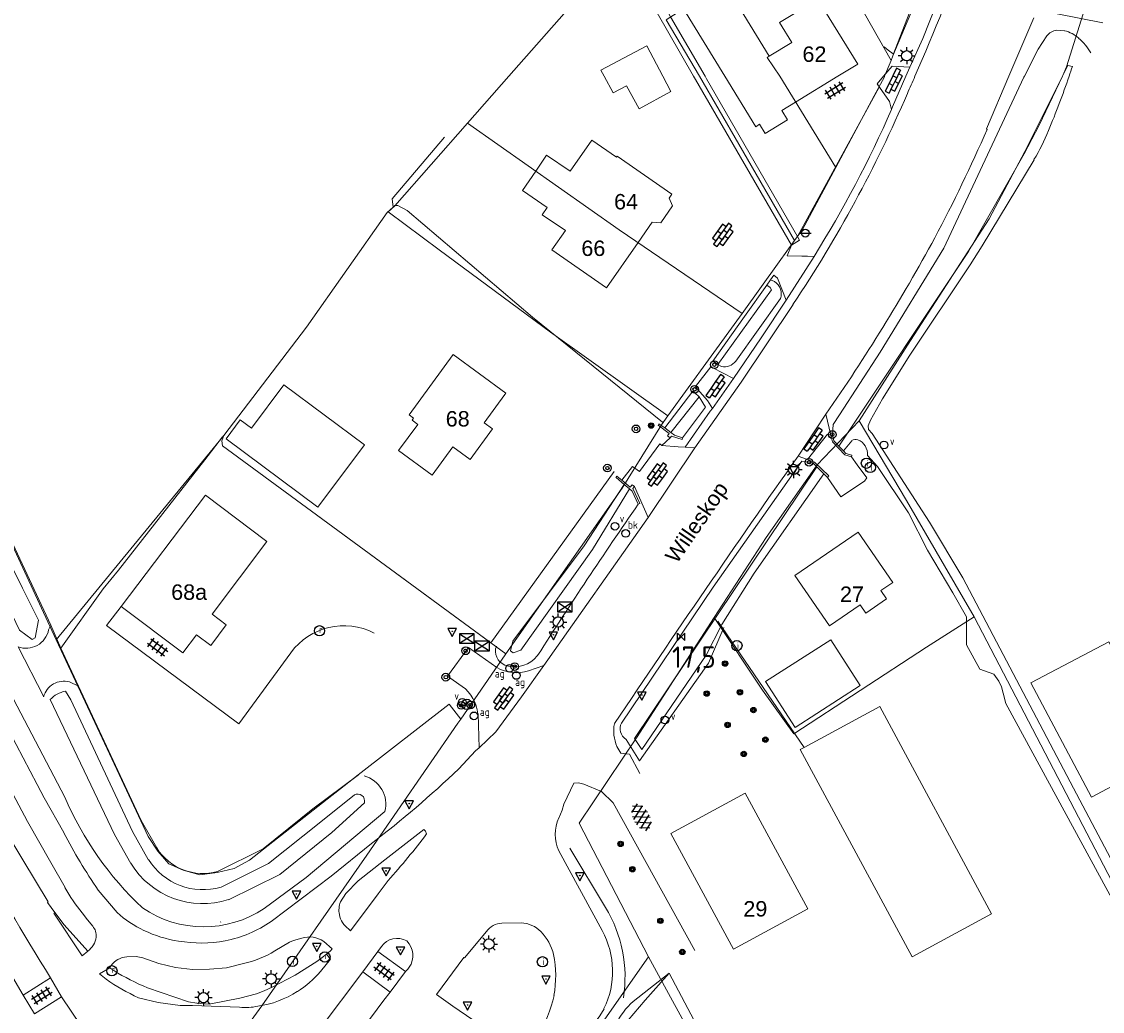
# Model space of a CAD drawing. Header units: metres. Extents: x 117922 to 130630, y 447724 to 454087.
# Tile 7 of 61: x 124086 to 124212, y 449891 to 450006. Entities that reach past the tile are written whole.
import ezdxf

# ---------------------------------------------------------------- set-up
doc = ezdxf.new("R2010")
doc.units = ezdxf.units.M
doc.layers.get('0').update_dxf_attribs({"color": 8})
for name, color, linetype, lineweight in [('B01', 8, 'Continuous', 0), ('B02', 8, 'Continuous', 0), ('B03', 8, 'Continuous', 0), ('B04', 8, 'Continuous', 0), ('B11', 8, 'Continuous', 0), ('G01', 8, 'Continuous', 0), ('G03', 8, 'Continuous', 0), ('Q06', 8, 'Continuous', 0), ('Q19', 8, 'Continuous', 0), ('T00', 8, 'Continuous', 0), ('T09', 8, 'Continuous', 0), ('T20', 8, 'Continuous', 0), ('V00', 8, 'Continuous', 0), ('W00', 8, 'Continuous', 0), ('Z02', 7, 'Continuous', 0), ('Z06', 7, 'Continuous', 0)]:
    doc.layers.add(name, color=color, linetype=linetype, lineweight=lineweight)
for name, color, linetype in [('SYM-GV1', 8, 'Continuous'), ('SYM-OV4', 8, 'Continuous'), ('SYM-OV5', 8, 'Continuous'), ('TOPOT14', 8, 'Continuous'), ('TOPOT21', 8, 'Continuous'), ('TOPOT23', 8, 'Continuous'), ('TOPOT26', 8, 'Continuous'), ('TOPOT28', 8, 'Continuous'), ('TOPOT30', 1, 'Continuous'), ('TOPOT31', 8, 'Continuous'), ('TOPOT36', 8, 'Continuous'), ('TOPOT52', 8, 'Continuous'), ('TOPOT63', 8, 'Continuous'), ('TOPOT80', 8, 'Continuous'), ('TOPOT82', 8, 'Continuous'), ('TOPOT85', 8, 'Continuous')]:
    doc.layers.add(name, color=color, linetype=linetype)
doc.styles.add('ISO', font='ISO')
doc.styles.add('Z02', font='arial.ttf', dxfattribs={"height": 1.8})
doc.styles.add('Z06', font='arial.ttf', dxfattribs={"height": 1.8})

# ---------------------------------------------------------------- blocks, each defined once
blk = doc.blocks.new('asfalt6')
at = {"color": 0, "linetype": 'ByBlock', "lineweight": -2}
for p, q in [((-0.76, 1.01), (0.3, 1.62)), ((-0.3, 1.62), (0.76, 1.01)), ((-0.93, 0.18), (0.7, 1.13)), ((-0.89, -0.52), (0.89, 0.52)), ((-0.89, 0.52), (0.89, -0.52)), ((-0.7, 1.13), (0.93, 0.18)), ((-0.93, -0.18), (0.7, -1.13)), ((-0.76, -1.01), (0.3, -1.62)), ((-0.7, -1.13), (0.93, -0.18)), ((-0.3, -1.62), (0.76, -1.01))]:
    blk.add_line(p, q, dxfattribs=at)
blk = doc.blocks.new('tegels4')
at = {"color": 0, "linetype": 'ByBlock', "lineweight": -2}
for p, q in [((0.62, 0.94), (-0.62, 0.94)), ((0.62, 0.31), (-0.62, 0.31)), ((-0.31, -1.23), (-0.31, 1.25)), ((0.31, -1.23), (0.31, 1.25)), ((0.62, -0.31), (-0.62, -0.31)), ((0.62, -0.94), (-0.62, -0.94))]:
    blk.add_line(p, q, dxfattribs=at)
blk = doc.blocks.new('paal')
at = {"color": 0}
for radius in [0.45, 0.2]:
    blk.add_circle((0, 0), radius, dxfattribs=at)
blk = doc.blocks.new('lichtmast')
at = {"color": 0}
for p, q in [((-0.6, 0), (-1, 0)), ((-0.71, 0.71), (-0.42, 0.42)), ((0, 0.6), (0, 1)), ((0.42, 0.42), (0.71, 0.71)), ((0.6, 0), (1, 0)), ((-0.42, -0.42), (-0.71, -0.71)), ((0, -0.6), (0, -1)), ((0.42, -0.42), (0.71, -0.71))]:
    blk.add_line(p, q, dxfattribs=at)
blk.add_circle((0, 0), 0.6, dxfattribs=at)
blk = doc.blocks.new('schk')
at = {"color": 0}
for p, q in [((0.86, 0.56), (-0.86, 0.56)), ((-0.86, 0.56), (-0.86, -0.56)), ((0.86, -0.56), (0.86, 0.56)), ((-0.86, -0.56), (0.86, -0.56))]:
    blk.add_line(p, q, dxfattribs=at)
at = {"color": 0, "linetype": 'Continuous'}
for p, q in [((-0.86, 0.56), (0.86, -0.56)), ((-0.86, -0.56), (0.86, 0.56))]:
    blk.add_line(p, q, dxfattribs=at)
blk = doc.blocks.new('boom')
at = {"color": 0}
for radius in [0.315, 0.225, 0.135]:
    blk.add_circle((0, 0), radius, dxfattribs=at)
blk = doc.blocks.new('brandkraan')
at = {"color": 0}
blk.add_circle((0, 0), 0.45, dxfattribs=at)
at = {"color": 0, "style": 'ISO'}
blk.add_attdef('BRANDKRAAN', (0.7, 0), '', height=0.9, dxfattribs=at)
blk = doc.blocks.new('afsl-gas')
at = {"color": 0}
blk.add_circle((0, 0), 0.45, dxfattribs=at)
at = {"color": 0, "style": 'ISO'}
blk.add_attdef('AFSL-GAS', (0.7, 0), '', height=0.9, dxfattribs=at)
blk = doc.blocks.new('verkeersbord')
at = {"color": 0}
for p, q in [((0.5, 0.32), (-0.5, 0.32)), ((-0.5, 0.32), (0, -0.6)), ((0, -0.6), (0.5, 0.32))]:
    blk.add_line(p, q, dxfattribs=at)
blk = doc.blocks.new('verklikker')
at = {"color": 0}
blk.add_circle((0, 0), 0.45, dxfattribs=at)
at = {"color": 0, "style": 'ISO'}
blk.add_attdef('VERKLIKKER', (0.7, 0), '', height=0.9, dxfattribs=at)
blk = doc.blocks.new('klinkers4')
at = {"color": 0, "linetype": 'ByBlock', "lineweight": -2}
for p, q in [((0, 1.5), (-0.5, 1.5)), ((-0.5, 1.5), (-0.5, 0.5)), ((0, 1.5), (0, 1)), ((-0.5, 0.5), (-0.5, -0.5)), ((0, 0.5), (-0.5, 0.5)), ((0.5, 1), (0, 1)), ((0, 1), (0, 0.5)), ((0, 0.5), (0, 0)), ((0.5, 0), (0, 0)), ((0, 0), (0, -0.5)), ((0.5, 0), (0.5, 1)), ((0.5, -1), (0.5, 0)), ((-0.5, -0.5), (-0.5, -1.5)), ((0, -0.5), (-0.5, -0.5)), ((0, -0.5), (0, -1)), ((0, -1), (0.5, -1)), ((0, -1), (0, -1.5)), ((-0.5, -1.5), (0, -1.5))]:
    blk.add_line(p, q, dxfattribs=at)
blk = doc.blocks.new('klinkers6')
at = {"color": 0, "linetype": 'ByBlock', "lineweight": -2}
for p, q in [((0.25, 1.5), (-0.25, 1.5)), ((-0.25, 1.5), (-0.25, 0.5)), ((0.25, 0.5), (0.25, 1.5)), ((-0.25, 1), (-0.75, 1)), ((-0.75, 1), (-0.75, 0)), ((-0.25, 0), (-0.75, 0)), ((-0.75, 0), (-0.75, -1)), ((0.25, 0.5), (-0.25, 0.5)), ((-0.25, 0.5), (-0.25, -0.5)), ((0.75, 1), (0.25, 1)), ((0.25, -0.5), (0.25, 0.5)), ((0.75, 0), (0.75, 1)), ((-0.75, -1), (-0.25, -1)), ((-0.25, -0.5), (-0.25, 0)), ((0.25, -0.5), (-0.25, -0.5)), ((-0.25, -0.5), (-0.25, -1.5)), ((0.75, 0), (0.25, 0)), ((0.25, 0), (0.25, -0.5)), ((0.25, -1.5), (0.25, -0.5)), ((0.25, -1), (0.75, -1)), ((0.75, -1), (0.75, 0)), ((-0.25, -1.5), (0.25, -1.5))]:
    blk.add_line(p, q, dxfattribs=at)
blk = doc.blocks.new('grensmarkering')
at = {"color": 0}
blk.add_line((-0.67, 0), (0.67, 0), dxfattribs=at)
blk.add_circle((0, 0), 0.45, dxfattribs=at)
blk = doc.blocks.new('kolk')
at = {"color": 0}
blk.add_circle((0, 0), 0.6, dxfattribs=at)
at = {"color": 0, "linetype": 'Continuous', "style": 'ISO'}
blk.add_attdef('KOLK', (-0.04, -0.26), '', height=0.8, dxfattribs=at)
blk = doc.blocks.new('inspectieput')
at = {"color": 0}
blk.add_circle((0, 0), 0.6, dxfattribs=at)
at = {"color": 0, "linetype": 'Continuous', "style": 'ISO'}
blk.add_attdef('I', (0, -0.39), '', height=0.8, dxfattribs=at)
blk = doc.blocks.new('verkeersbord-pl')
at = {"color": 0, "linetype": 'Continuous'}
blk.add_circle((0, 0), 0.03, dxfattribs=at)
blk = doc.blocks.new('kilometerpaal')
at = {"color": 0}
for p, q in [((-0.44, 0.44), (0.44, -0.44)), ((-0.44, -0.44), (-0.44, 0.44)), ((0.44, 0.44), (-0.44, -0.44)), ((0.44, -0.44), (0.44, 0.44))]:
    blk.add_line(p, q, dxfattribs=at)
at = {"color": 0, "style": 'ISO'}
blk.add_attdef('KILOMETERPAAL', (0.59, 0.87), '', height=2.5, dxfattribs=at)

msp = doc.modelspace()

# ---------------------------------------------------------------- linework, layer by layer
at = {"layer": 'B01', "flags": 128}
for points in [[(124173.07, 450002.35), (124167.87, 450010.84), (124163.03, 450007.87), (124167.86, 450000)], [(124183.4, 450001.43), (124178.74, 450009.02), (124174.27, 450006.27), (124175.69, 450003.96), (124173.07, 450002.35)], [(124181.07, 450000), (124183.4, 450001.43)], [(124167.86, 450000), (124171.48, 449994.11), (124171.92, 449994.39)], [(124176.14, 449996.97), (124181.07, 450000)], [(124171.92, 449994.39), (124172.57, 449993.33), (124175.18, 449994.92), (124174.53, 449995.99)], [(124174.53, 449995.99), (124176.14, 449996.97)], [(124149.8, 449988.92), (124152.33, 449992.55), (124155.23, 449990.54)], [(124161.68, 449986.23), (124155.32, 449990.67), (124155.23, 449990.54)], [(124159.4, 449982.96), (124160.39, 449982.87), (124161.78, 449984.86), (124161.36, 449985.76)], [(124161.36, 449985.76), (124161.68, 449986.23)], [(124149.25, 449981.98), (124147.69, 449979.73), (124154.05, 449975.29), (124157.74, 449980.57)], [(124157.74, 449980.57), (124159.4, 449982.96)], [(124142.2, 449962.83), (124139.78, 449959.52), (124140.74, 449958.82), (124138.14, 449955.26), (124136.11, 449956.73), (124133.69, 449953.42), (124129.77, 449956.28), (124132.01, 449959.35), (124131.35, 449959.84), (124131.53, 449960.09), (124131.02, 449960.46), (124136.14, 449967.49), (124142.31, 449962.99), (124142.2, 449962.83)], [(124187.48, 449940.89), (124183.43, 449946.77), (124176.06, 449941.7), (124180.11, 449935.82), (124183.68, 449938.27), (124184.35, 449937.3), (124186.76, 449938.96), (124186.09, 449939.93), (124187.48, 449940.89)], [(124183.67, 449928.84), (124180.24, 449934.18), (124172.64, 449929.3), (124176.07, 449923.96), (124183.67, 449928.84)], [(124177.58, 449902.75), (124170.26, 449916.27), (124161.57, 449911.57), (124168.9, 449898.04), (124177.58, 449902.75)]]:
    msp.add_lwpolyline(points, dxfattribs=at)
at = {"layer": 'B02', "flags": 128}
for points in [[(124160.64, 450000), (124158.78, 450003.54), (124153.41, 450000.72), (124153.79, 450000)], [(124153.79, 450000), (124154.84, 449998.06), (124156.41, 449998.9), (124157.86, 449996.21)], [(124157.86, 449996.21), (124161.57, 449998.22), (124160.64, 450000)], [(124219.76, 449920.64), (124212.72, 449933.96), (124203.6, 449929.14), (124210.7, 449915.81), (124219.76, 449920.64)]]:
    msp.add_lwpolyline(points, dxfattribs=at)
at = {"layer": 'B03', "flags": 128}
for points in [[(124125.79, 449956.97), (124120.36, 449949.66), (124109.63, 449957.65), (124111.28, 449959.86), (124112.58, 449958.89), (124116.37, 449963.98), (124125.79, 449956.97)], [(124097.38, 449938.09), (124104.57, 449932.65), (124106.18, 449934.78), (124107.84, 449933.52), (124109.65, 449935.92), (124107.99, 449937.18), (124114.4, 449945.65), (124107.21, 449951.09), (124097.38, 449938.09)], [(124177.12, 449921.61), (124185.96, 449926.39), (124199.02, 449902.17), (124189.74, 449897.16), (124176.68, 449921.38), (124177.12, 449921.61)]]:
    msp.add_lwpolyline(points, dxfattribs=at)
at = {"layer": 'B04', "flags": 128}
for points in [[(124160.18, 449959.42), (124160.85, 449958.93), (124161.57, 449958.39), (124162, 449958.07), (124162.93, 449957.77), (124162.88, 449957.58), (124161.65, 449957.98), (124161.5, 449957.77), (124161.17, 449958), (124161.37, 449958.29), (124160.07, 449959.26), (124160.18, 449959.42)], [(124180.25, 449958.08), (124180.44, 449958.12), (124180.62, 449957.42), (124181.2, 449956.81), (124181.72, 449956.26), (124182.01, 449955.96), (124182.71, 449955.74), (124182.66, 449955.55)], [(124177.92, 449955.08), (124177.87, 449954.89), (124178.21, 449954.79), (124178.63, 449954.37), (124179.44, 449953.57), (124179.86, 449953.15)], [(124157.32, 449952.08), (124157.14, 449951.84), (124157.95, 449950.12), (124157.76, 449950.03), (124157.06, 449951.55), (124156.75, 449951.81), (124156.13, 449952.32), (124155.17, 449953.13)]]:
    msp.add_lwpolyline(points, dxfattribs=at)
at = {"layer": 'B11', "flags": 128}
for points in [[(124149.8, 449988.92), (124147.06, 449990.79), (124145.79, 449988.93)], [(124145.79, 449988.93), (124144.23, 449986.66), (124147.13, 449984.68), (124146.55, 449983.83), (124149.25, 449981.98)]]:
    msp.add_lwpolyline(points, dxfattribs=at)
at = {"layer": 'G01', "flags": 128}
for points in [[(124149.91, 450026.75), (124166.06, 450039.66), (124175.99, 450021.87), (124187.28, 450001.86)], [(124217.43, 450033.66), (124215.48, 450026.88), (124211.43, 450012.78), (124207.79, 450001.12), (124207.36, 450000.08), (124207.32, 450000)], [(124142.64, 450000), (124156.17, 450015.36)], [(124161.02, 450006.61), (124163.03, 450007.87), (124167.87, 450010.84), (124173.07, 450002.35), (124172.81, 450002.2), (124174.28, 450000)], [(124161.02, 450006.61), (124164.9, 450000)], [(124137.83, 449994.54), (124142.64, 450000)], [(124164.9, 450000), (124169.49, 449992.06), (124176.02, 449980.83)], [(124174.28, 450000), (124180.82, 449989.35)], [(124207.32, 450000), (124202.9, 449991.22), (124198.73, 449983.37), (124189.55, 449969.15), (124183.57, 449959.75)], [(124056.23, 449998.92), (124057.5, 449997.64), (124082.67, 449949.47), (124089.8, 449934.19)], [(124128.55, 449984.18), (124129.33, 449984.88), (124137.83, 449994.54)], [(124137.83, 449994.54), (124155.52, 449982.08), (124169.88, 449972.29)], [(124109.35, 449958.05), (124119.02, 449970.69), (124128.45, 449984.09), (124128.55, 449984.18)], [(124128.55, 449984.18), (124134.52, 449979.73), (124147.51, 449970.11), (124161.22, 449960.33)], [(124183.57, 449959.75), (124178.67, 449954.62), (124172.72, 449946.15), (124166.62, 449936.8)], [(124183.57, 449959.75), (124189.09, 449950.45), (124197.01, 449936.86)], [(124089.8, 449934.19), (124109.35, 449958.05)], [(124109.35, 449958.05), (124109.15, 449957.41), (124109.23, 449956.84), (124142.31, 449932.54)], [(124166.62, 449936.8), (124157.54, 449922.75), (124150.88, 449912.78), (124158.96, 449897.15)], [(124197.01, 449936.86), (124191.44, 449933.32), (124175.94, 449923.2), (124172.26, 449928.32), (124166.62, 449936.8)], [(124211.93, 449798.37), (124230.58, 449809.61), (124254.16, 449824.08), (124256.86, 449825.68), (124247.36, 449842.73), (124231.67, 449870.92), (124213.56, 449905.03), (124197.01, 449936.86)], [(124089.8, 449934.19), (124100.52, 449911.2), (124101.65, 449909.5), (124102.95, 449908.02), (124104.6, 449907.26), (124106.57, 449906.72), (124108.57, 449907), (124110.57, 449907.47), (124112.37, 449908.45), (124125.07, 449918.4), (124135.67, 449926.68), (124137.04, 449924.92)], [(124158.96, 449897.15), (124145.23, 449877.53), (124142.08, 449871.85), (124140.5, 449866.35), (124140.35, 449857.18), (124142.4, 449849.7), (124147.57, 449836.55), (124159.03, 449808.36), (124170.68, 449779.78), (124177.35, 449763.23), (124187.34, 449738.39), (124193.46, 449724.26), (124195.24, 449719.99), (124204.03, 449703.83), (124210.41, 449692.26)], [(124158.96, 449897.15), (124165.21, 449885.67)]]:
    msp.add_lwpolyline(points, dxfattribs=at)
at = {"layer": 'G03', "flags": 128}
for points in [[(124194.3, 450019.93), (124189.89, 450008.13), (124187.49, 450002.38), (124187.28, 450001.86)], [(124187.28, 450001.86), (124186.53, 450000)], [(124186.51, 449999.95), (124185.32, 449997.72), (124180.82, 449989.35)], [(124186.53, 450000), (124186.51, 449999.95)], [(124180.82, 449989.35), (124176.93, 449982.1), (124176.02, 449980.83)], [(124176.02, 449980.83), (124174.21, 449978.32)], [(124174.21, 449978.32), (124169.88, 449972.29)], [(124169.88, 449972.29), (124165.98, 449966.88), (124161.22, 449960.33)], [(124161.22, 449960.33), (124160.47, 449959.3), (124155.87, 449951.88), (124142.31, 449932.54)], [(124142.31, 449932.54), (124141.78, 449931.79), (124137.04, 449924.92)], [(124136.7, 449924.43), (124126.07, 449909.04), (124113.79, 449891.42), (124098.88, 449870.95), (124091.34, 449860.59)], [(124137.04, 449924.92), (124136.7, 449924.43)]]:
    msp.add_lwpolyline(points, dxfattribs=at)
at = {"layer": 'Q06', "flags": 128}
for points in [[(124173.17, 449975.33), (124172.78, 449975.61), (124170.16, 449971.93), (124166.46, 449966.73), (124166.86, 449966.48), (124167.07, 449966.34)], [(124164.89, 449962.57), (124164.38, 449963.03), (124164.14, 449963.24), (124160.85, 449958.93)]]:
    msp.add_lwpolyline(points, dxfattribs=at)
at = {"layer": 'Q19', "flags": 128}
msp.add_lwpolyline([(124161.5, 449957.77), (124160.51, 449956.86)], dxfattribs=at)
at = {"layer": 'T00', "flags": 128}
for points in [[(124187.56, 450002.61), (124192.05, 450014.18)], [(124090.35, 449933.21), (124089.16, 449935.91), (124082.74, 449949.57), (124078.93, 449956.57), (124071.51, 449970.87), (124057.53, 449997.56), (124056.26, 449999.07), (124055.77, 450000)], [(124176.36, 449981.28), (124185.88, 449998.73)], [(124135.14, 449992.89), (124129.04, 449985.69), (124129.16, 449984.72)], [(124109.35, 449958.05), (124119.02, 449970.69), (124128.45, 449984.09), (124129.16, 449984.72)], [(124129.16, 449984.72), (124129.34, 449984.89), (124129.7, 449984.89), (124130.78, 449984.34), (124145.4, 449971.85), (124160.6, 449959.6)], [(124109.35, 449958.05), (124109.15, 449957.41), (124109.23, 449956.84), (124140.56, 449933.82), (124154.96, 449953.85)], [(124107.13, 449955.22), (124097.05, 449942.3), (124095.26, 449940.12), (124090.35, 449933.21)], [(124097.38, 449938.09), (124095.68, 449935.87), (124111.13, 449924.36), (124117.19, 449932.68)], [(124167.04, 449936.36), (124177.12, 449921.61)], [(124101.53, 449909.87), (124099.73, 449913.08), (124092.38, 449928.78), (124090.35, 449933.21)], [(124125.1, 449918.4), (124119.78, 449914.43), (124113.98, 449909.78), (124108.62, 449907.13)], [(124153.94, 449902.91), (124149.78, 449909.84)]]:
    msp.add_lwpolyline(points, dxfattribs=at)
at = {"layer": 'T00'}
for centre, radius, start, end in [((124123.38, 449928.17), 7.66, 62.3841, 143.946), ((124106.92, 449913.25), 6.36, 212.1197, 285.5737), ((124140.66, 449894.81), 15.56, 351.0214, 31.3891)]:
    msp.add_arc(centre, radius, start, end, dxfattribs=at)
at = {"layer": 'T09', "flags": 128}
for points in [[(124205.46, 450004.72), (124204.46, 450003.15), (124202.86, 450000)], [(124207.56, 450005.32), (124206.63, 450005.38)], [(124202.86, 450000), (124202.81, 449999.91), (124193.46, 449979.91), (124186.03, 449967.78), (124181.27, 449960.45), (124180.53, 449959.34), (124180.44, 449958.12)], [(124173.22, 449976.23), (124173.68, 449976.03)], [(124174.36, 449974.03), (124169.15, 449966.74)], [(124167.48, 449966.09), (124167.07, 449966.34)], [(124162.93, 449957.77), (124165.6, 449961.35), (124164.89, 449962.57)], [(124155.79, 449924.46), (124166.52, 449940.32), (124176.85, 449955.06), (124177.87, 449954.89)], [(124077.43, 449941.44), (124083.54, 449929.72), (124090.81, 449915.81)], [(124088.91, 449935.34), (124089.16, 449935.91)], [(124167.77, 449935.61), (124165.98, 449931.45), (124157.92, 449920.04), (124156.36, 449922.55)], [(124088.33, 449927.52), (124085.34, 449933.36)], [(124146.01, 449932.35), (124145.58, 449931.89)], [(124092.38, 449928.78), (124091.33, 449929.26)], [(124114.09, 449902.81), (124118.98, 449906.42), (124128.18, 449914.12)], [(124108.97, 449901.22), (124109.01, 449901.23)], [(124157.17, 449891.95), (124161.36, 449895.24)]]:
    msp.add_lwpolyline(points, dxfattribs=at)
at = {"layer": 'T09'}
for centre, radius, start, end in [((124206.78, 450003.75), 1.63, 95.1398, 143.543), ((124206.62, 450001.59), 3.85, 48.0122, 75.901), ((124204.61, 449999.14), 7.01, 30.8985, 49.2186), ((124172.75, 449974.59), 1.71, 340.6898, 57.2767), ((124167.8, 449967.74), 1.68, 258.9841, 323.6719), ((124624.55, 449626.96), 567.68, 145.3116, 147.4549), ((124086.27, 449935.9), 2.7, 249.8665, 348.0794), ((124142.85, 449932.86), 1.76, 160.2908, 247.4038), ((124143.3, 449934.53), 3.49, 251.1164, 310.8439), ((124090.67, 449926.93), 2.42, 74.1721, 165.8869), ((124157.11, 449923.81), 1.47, 154.0275, 195.4738), ((124157.1, 449923.81), 1.46, 195.4822, 239.4895), ((124124.85, 449914.97), 3.44, 345.7146, 74.904), ((124126.28, 449931), 38.59, 203.1681, 226.7969), ((124107.02, 449913.32), 12.66, 235.6189, 303.946), ((124163.47, 449885.04), 9.35, 132.3885, 153.1787)]:
    msp.add_arc(centre, radius, start, end, dxfattribs=at)
at = {"layer": 'T20', "flags": 128}
msp.add_lwpolyline([(124107.13, 449955.22), (124109.21, 449957.89)], dxfattribs=at)
at = {"layer": 'V00', "flags": 128}
for points in [[(124189.46, 450001.06), (124191, 450004.42), (124194.03, 450012.12)], [(124206.69, 450007.3), (124212, 450006.25)], [(124201.04, 450000), (124203.97, 450006.82)], [(124186.47, 450003.43), (124186.95, 450003.07), (124187.55, 450002.61), (124187.56, 450002.61)], [(124189.46, 450001.06), (124187.4, 450001.2), (124186.4, 450000)], [(124189.46, 450001.06), (124189.01, 450000)], [(124186.4, 450000), (124185.66, 449999.12), (124187.09, 449997.06), (124187.33, 449996.11)], [(124189.01, 450000), (124187.47, 449996.42), (124187.33, 449996.11)], [(124198.51, 449993.8), (124198.42, 449993.88), (124201.04, 450000)], [(124049.94, 449980.04), (124055.59, 449970.36), (124059.89, 449962.88), (124064.71, 449954.94), (124068.32, 449948.61), (124071.72, 449942.27), (124078.27, 449929.14), (124081.19, 449923.26), (124083.7, 449918.12), (124086.45, 449912.97), (124089.16, 449908.17), (124090.82, 449905.24)], [(124178.29, 449978.97), (124177.52, 449978.98), (124176.88, 449979), (124175.14, 449979.03), (124175.65, 449980.28)], [(124175.04, 449973.86), (124178.29, 449978.97)], [(124172.78, 449975.61), (124173.22, 449976.23), (124173.61, 449976.78), (124174.04, 449976.44), (124175.04, 449973.86)], [(124089.65, 449902.34), (124088.77, 449903.52), (124088.86, 449903.57), (124085.88, 449908.48), (124083.52, 449912.46), (124080.01, 449919.07), (124076.7, 449925.73), (124073.24, 449932.87), (124069.91, 449939.46), (124065.96, 449947.03), (124058.02, 449960.42), (124053.08, 449968.72), (124049.51, 449975.15)], [(124164.36, 449956.6), (124169.77, 449964.26), (124175.84, 449973.36)], [(124168.9, 449964.7), (124172.11, 449969.45), (124175.04, 449973.86)], [(124166.42, 449961.21), (124165.86, 449962.13), (124164.69, 449963.47), (124164.44, 449963.76), (124166.23, 449966.07), (124166.48, 449965.95), (124168.9, 449964.7)], [(124166.42, 449961.21), (124168.9, 449964.7)], [(124163.23, 449956.68), (124166.18, 449960.87), (124166.42, 449961.21)], [(124179.68, 449960.52), (124178.38, 449958.61), (124176.42, 449955.64)], [(124180.25, 449958.08), (124179.68, 449960.52)], [(124180.25, 449958.08), (124179.88, 449958.19), (124177.51, 449955.23)], [(124184.46, 449953.09), (124183.33, 449954.63), (124182.66, 449955.55), (124181.9, 449955.77), (124180.43, 449957.32), (124180.25, 449958.08)], [(124163.23, 449956.68), (124162.44, 449956.74), (124160.51, 449956.86), (124160.29, 449957.08), (124157.9, 449953.83), (124157.09, 449954.43), (124155.85, 449952.82)], [(124163.23, 449956.68), (124164.36, 449956.6)], [(124164.36, 449956.6), (124158.91, 449948.45)], [(124177.51, 449955.23), (124176.42, 449955.64)], [(124177.51, 449955.23), (124177.92, 449955.08), (124178.33, 449954.95), (124180.03, 449953.33), (124179.86, 449953.15), (124181.41, 449950.88), (124184.18, 449952.72), (124184.46, 449953.09)], [(124155.85, 449952.82), (124155.27, 449953.29), (124155.15, 449953.14)], [(124158.91, 449948.45), (124157.32, 449952.08), (124157.04, 449952.29), (124156.81, 449952.02), (124155.85, 449952.82)], [(124158.91, 449948.45), (124146.75, 449931.2)], [(124090.67, 449911.66), (124088.39, 449915.73), (124084.3, 449923.51), (124080.84, 449930.61), (124076.37, 449939.63), (124072.78, 449946.64)], [(124141.25, 449930.96), (124137.93, 449933.28), (124135.5, 449929.94), (124137.21, 449928.74)], [(124146.75, 449931.2), (124144.11, 449927.54), (124141.12, 449923.45), (124139.18, 449921.56)], [(124146.75, 449931.2), (124144.95, 449930.56)], [(124139.05, 449925.53), (124139.18, 449921.56)], [(124139.18, 449921.56), (124138.77, 449921.22), (124136.8, 449919.11)], [(124155.28, 449921.73), (124155.74, 449920.95), (124156.76, 449920.83), (124157.96, 449918.57)], [(124085.95, 449892.69), (124084.17, 449895.67), (124080.18, 449902.63), (124075.36, 449911.36), (124070.77, 449920.26)], [(124148.48, 449913.37), (124148.88, 449914.3), (124149.07, 449914.98), (124150.25, 449917.45), (124150.77, 449917.49), (124151.39, 449917.33), (124153.48, 449916.47), (124154.82, 449915.14), (124164.37, 449897.91)], [(124122.99, 449903.58), (124123.62, 449904.57), (124125.06, 449906.03), (124128.15, 449908.49), (124132.73, 449912.04)], [(124132.73, 449912.04), (124132.92, 449911.84), (124133.04, 449911.54)], [(124126.6, 449910.4), (124121.9, 449906.56), (124114.89, 449901.28)], [(124153.55, 449900.22), (124148.49, 449909.53)], [(124096.9, 449902.33), (124094.69, 449904.95)], [(124128.54, 449906.07), (124127.4, 449904.52), (124124.16, 449900.2), (124123.91, 449900.41)], [(124093.48, 449897.82), (124092.82, 449897.28), (124089.51, 449902.24), (124089.58, 449902.29), (124089.65, 449902.34)], [(124089.65, 449902.34), (124090.74, 449900.88), (124093.48, 449897.82)], [(124092.84, 449902.28), (124093.43, 449901.47), (124094.06, 449900.72)], [(124144.1, 449901.13), (124141.84, 449901.09)], [(124140.03, 449900.11), (124137.49, 449897.02), (124137.4, 449897.08), (124134.2, 449892.77), (124136.1, 449891.38), (124142.39, 449887.1), (124142.97, 449886.83), (124144.08, 449886.84)], [(124115.32, 449897.85), (124117.04, 449898.88), (124117.51, 449899.08), (124118.46, 449899.33)], [(124121.03, 449898.95), (124122.01, 449898.09), (124121.84, 449897.86), (124121.37, 449897.47)], [(124121.37, 449897.47), (124120.87, 449897.07), (124120.22, 449896.61), (124117.68, 449895.02), (124115.03, 449893.63), (124114.09, 449893.2), (124113.18, 449892.82), (124111.23, 449892.31), (124107.66, 449891.63), (124106.22, 449891.74), (124105.24, 449891.89), (124100.45, 449893.53)], [(124120.65, 449895.44), (124121.84, 449896.89), (124121.37, 449897.47)], [(124125.6, 449895.41), (124127.36, 449897.79)], [(124127.36, 449897.79), (124127.78, 449898.36)], [(124130.59, 449895.43), (124127.36, 449897.79)], [(124096.07, 449895.87), (124096.21, 449896.13)], [(124098.04, 449897.15), (124099.12, 449897.18), (124099.91, 449897.05), (124101.78, 449896.39), (124103.72, 449895.92), (124105.71, 449895.68), (124107.69, 449895.72), (124109.69, 449895.88), (124111.65, 449896.36)], [(124096.07, 449895.87), (124094.86, 449895.17), (124095.61, 449894.53)], [(124096.51, 449895.55), (124096.07, 449895.87)], [(124125.6, 449895.41), (124120.52, 449888.62)], [(124128.8, 449893.04), (124125.6, 449895.41)], [(124128.8, 449893.04), (124130.59, 449895.43)], [(124131.01, 449895.94), (124130.84, 449895.7), (124130.59, 449895.43)], [(124085.95, 449892.69), (124089.14, 449894.71)], [(124090.41, 449892.48), (124089.14, 449894.71)], [(124087.25, 449890.49), (124085.95, 449892.69)], [(124087.25, 449890.49), (124090.41, 449892.48)], [(124094.84, 449885.89), (124090.41, 449892.48)], [(124099.41, 449892.38), (124101.71, 449891.81), (124104.26, 449891.46), (124105.7, 449891.47), (124111.18, 449891.27)], [(124123.91, 449886.54), (124128.07, 449892.09), (124128.8, 449893.04)], [(124152.55, 449889.24), (124153.27, 449890.25), (124153.77, 449891.1)]]:
    msp.add_lwpolyline(points, dxfattribs=at)
at = {"layer": 'V00'}
for centre, radius, start, end in [((123944.2, 450107.53), 268.36, 336.3797, 340.0162), ((123839.14, 450154.09), 383.28, 335.966, 336.2944), ((124050.6, 450057.21), 150.71, 326.1973, 336.8635), ((124069.69, 450047.23), 128.27, 327.8497, 336.5126), ((124028.59, 450067.98), 185.4, 332.0674, 336.4162), ((123992.18, 450090.38), 228.08, 325.2952, 331.3803), ((125690.8, 448893.09), 1849.96, 144.94482, 146.11879), ((124143.53, 449934.76), 4.43, 239.1191, 288.7047), ((124134.5, 449925.06), 4.57, 5.9077, 53.7239), ((124159.26, 449923.54), 4.37, 168.8591, 204.4277), ((124052.89, 450006.97), 121.49, 307.3543, 313.6815), ((124152.62, 449911.46), 4.56, 155.1931, 205.0749), ((124149.85, 449942.56), 66.76, 207.5741, 214.288), ((124075.46, 449954.42), 71.8, 317.6728, 323.3272), ((124323.59, 450042.63), 277.21, 208.4486, 212.2483), ((124107.8, 449914.62), 19.4, 208.9137, 219.505), ((124125.56, 449902.61), 2.75, 159.253, 190.8573), ((124105.38, 449911.71), 12.65, 227.8851, 244.9715), ((124106.73, 449913.13), 14.38, 281.209, 304.5681), ((124125.59, 449902.63), 2.78, 191.1126, 232.7936), ((124141.9, 449898.83), 2.26, 91.5116, 145.4418), ((124143.9, 449897.6), 3.54, 45.0864, 86.8041), ((124092.77, 449899.61), 1.7, 355.1489, 40.7894), ((124106.16, 449912.86), 14.02, 244.0781, 261.5003), ((124142.13, 449895.99), 5.93, 13.998, 43.9221), ((124144.9, 449895.45), 9.87, 333.8722, 28.8563), ((124091.95, 449899.86), 2.55, 306.7805, 350.9533), ((124106.74, 449914.71), 15.94, 260.4223, 280.0831), ((124119.38, 449896.69), 2.79, 53.7909, 109.213), ((124129.6, 449897.09), 2.22, 59.6895, 145.3187), ((124129.09, 449897.31), 2.36, 324.5665, 46.1151), ((124109.08, 449908.01), 11.92, 282.4484, 301.5787), ((124135.33, 449894.93), 12.79, 349.6941, 11.2403), ((124098.17, 449894.76), 2.4, 93.0269, 144.9869), ((124113.93, 449924.74), 34, 239.1839, 246.6432), ((124111.37, 449903.5), 12.3, 302.3536, 319.0336), ((124109.4, 449914.41), 24.19, 235.2524, 245.5999), ((124111.74, 449902.72), 11.44, 278.0516, 302.8475), ((124132.36, 449896.07), 15.94, 329.2203, 347.5663), ((124111.9, 449897.66), 6.43, 263.5589, 283.0287)]:
    msp.add_arc(centre, radius, start, end, dxfattribs=at)
at = {"layer": 'W00', "flags": 128}
for points in [[(124155.26, 450018.7), (124161.51, 450006.95), (124165.58, 450000)], [(124164.22, 450000), (124158.47, 450010.09), (124154.24, 450018.19)], [(124208.46, 450001.16), (124207.92, 450001.28), (124207.31, 450000)], [(124058.29, 449989.46), (124063.46, 449978.79), (124068.51, 449968.69), (124075.23, 449956.06), (124078.77, 449949.28), (124085.5, 449935.32), (124086.98, 449934.21), (124087.33, 449934.41), (124087.73, 449936.48), (124085.85, 449940.22), (124080.94, 449950.03), (124076.86, 449957.41), (124071.63, 449967.1), (124064.55, 449980.74), (124054.83, 450000)], [(124176.36, 449981.28), (124176.6, 449980.86), (124175.65, 449980.28), (124164.43, 449999.64), (124164.23, 450000), (124164.22, 450000)], [(124165.58, 450000), (124165.75, 449999.7), (124176.36, 449981.28)], [(124207.31, 450000), (124204.6, 449994.28), (124202.84, 449990.95), (124196.33, 449979.53), (124181.2, 449956.81)], [(124245.99, 449847.63), (124229.5, 449877.29), (124208.59, 449916.86), (124195.65, 449941.43), (124191.77, 449947.92), (124185.07, 449958.28), (124184.66, 449958.75), (124184.62, 449959.16), (124184.89, 449959.82), (124186.29, 449962.31), (124189.49, 449967.41), (124196.53, 449977.99), (124197.93, 449980.21), (124203.98, 449990.26)], [(124167.07, 449966.34), (124173.31, 449975.05), (124173.17, 449975.33)], [(124161.57, 449958.39), (124164.89, 449962.57)], [(124181.72, 449956.26), (124182.71, 449957.44)], [(124184.52, 449955.71), (124185.69, 449954.43), (124189.34, 449949.01), (124191.54, 449944.66), (124194.5, 449939.66), (124196.1, 449936.87), (124196.11, 449933.58), (124197.64, 449930.75), (124199.27, 449930.16), (124199.89, 449929.34), (124200.19, 449928.68), (124200.38, 449927.95), (124200.7, 449926.73), (124214.55, 449901.23), (124231.56, 449868.93), (124265.23, 449808.34), (124269.41, 449800.91)], [(124179.44, 449953.57), (124171.31, 449941.96), (124167.52, 449935.96), (124165.71, 449932.39), (124158.19, 449921.39), (124157.31, 449922.67), (124178.63, 449954.37)], [(124156.13, 449952.32), (124151.44, 449945.14), (124143.13, 449934.02), (124142.83, 449932.88), (124143.16, 449932.65), (124144.05, 449932.97), (124152.41, 449944.72), (124156.75, 449951.81)], [(124090.86, 449928.19), (124091.52, 449927.16), (124098.71, 449911.8), (124100.55, 449908.53)], [(124098.49, 449908.07), (124096.59, 449911.46), (124089.09, 449927.2)], [(124109.04, 449905.3), (124114.6, 449908.05), (124120.5, 449912.78), (124124.61, 449916.07)], [(124125.79, 449915.16), (124121.99, 449911.68), (124115.89, 449906.78), (124109.92, 449903.83)], [(124175.55, 449868.43), (124161.36, 449895.24), (124158.58, 449892.11), (124156.57, 449889.75)]]:
    msp.add_lwpolyline(points, dxfattribs=at)
at = {"layer": 'W00'}
for centre, radius, start, end in [((124121.73, 450029.8), 91.34, 340.9589, 341.7276), ((124100.44, 450036.98), 113.81, 337.6237, 341.0388), ((124181.98, 450003.4), 25.62, 329.1515, 337.6509), ((124183.16, 449956.76), 0.82, 73.837, 123.5289), ((124182.77, 449955.9), 1.76, 353.9454, 69.2067), ((124091.49, 449925), 3.25, 101.1688, 137.5066), ((124125.01, 449915.37), 0.802, 344.5096, 120.2544), ((124106.92, 449913.25), 9.88, 211.5758, 287.7191), ((124106.92, 449912.5), 7.5, 211.9143, 286.429)]:
    msp.add_arc(centre, radius, start, end, dxfattribs=at)

# ---------------------------------------------------------------- block references
at = {"layer": 'SYM-GV1', "rotation": 207.7481533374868}
msp.add_blockref('asfalt6', (124158.11, 449913.46), dxfattribs=at)
at = {"layer": 'SYM-OV4'}
for name, p, rotation in [('klinkers4', (124187.72, 449999.38), 333.6553978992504), ('klinkers6', (124167.64, 449981.47), 324.6850161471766), ('klinkers4', (124166.93, 449963.66), 325.3397734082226), ('klinkers4', (124178.37, 449957.43), 324.8364060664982), ('klinkers6', (124159.99, 449953.48), 324.3347308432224), ('klinkers6', (124142.05, 449927.32), 324.5558213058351)]:
    msp.add_blockref(name, p, dxfattribs=dict(at, rotation=rotation))
at = {"layer": 'SYM-OV5'}
for p, rotation in [((124180.75, 449998.35), 301.8348602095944), ((124101.63, 449933.32), 233.5591715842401), ((124128.09, 449895.44), 53.43478781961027), ((124088.11, 449892.61), 302.3500348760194)]:
    msp.add_blockref('tegels4', p, dxfattribs=dict(at, rotation=rotation))
at = {"layer": 'TOPOT14'}
for p in [(124149.19, 449938.03), (124137.74, 449934.34), (124139.52, 449933.46)]:
    msp.add_blockref('schk', p, dxfattribs=at)
at = {"layer": 'TOPOT21'}
for p in [(124189.11, 450002.4), (124175.91, 449954.08), (124148.42, 449936.26), (124140.33, 449898.65), (124114.9, 449894.58), (124106.99, 449892.39)]:
    msp.add_blockref('lichtmast', p, dxfattribs=at)
at = {"layer": 'TOPOT23'}
ref = msp.add_blockref('kolk', (124120.54, 449935.24), dxfattribs=at)
ref.add_attrib('KOLK', 'r', (124120.5, 449934.98), dxfattribs={"color": 0, "height": 0.8, "style": 'ISO'})
ref = msp.add_blockref('kolk', (124121.17, 449897.14), dxfattribs=at)
ref.add_attrib('KOLK', 'r', (124121.12, 449896.88), dxfattribs={"color": 0, "height": 0.8, "style": 'ISO'})
ref = msp.add_blockref('kolk', (124096.3, 449895.53), dxfattribs=at)
ref.add_attrib('KOLK', 'r', (124096.26, 449895.26), dxfattribs={"color": 0, "height": 0.8, "style": 'ISO'})
at = {"layer": 'TOPOT26'}
for p in [(124159.27, 449959.21), (124167.91, 449931.41), (124165.76, 449927.91), (124169.63, 449928.06), (124171.22, 449925.98), (124168.19, 449924.25), (124172.62, 449922.53), (124170.09, 449920.85), (124155.7, 449910.35), (124157.08, 449907.39), (124160.35, 449901.36), (124162.91, 449897.73)]:
    msp.add_blockref('boom', p, dxfattribs=at)
at = {"layer": 'TOPOT28'}
ref = msp.add_blockref('inspectieput', (124184.41, 449954.81), dxfattribs=at)
ref.add_attrib('I', 'i', (124184.41, 449954.41), dxfattribs={"color": 0, "height": 0.8, "style": 'ISO'})
ref = msp.add_blockref('inspectieput', (124184.86, 449954.32), dxfattribs=at)
ref.add_attrib('I', 'i', (124184.86, 449953.92), dxfattribs={"color": 0, "height": 0.8, "style": 'ISO'})
ref = msp.add_blockref('inspectieput', (124169.28, 449933.5), dxfattribs=at)
ref.add_attrib('I', 'i', (124169.28, 449933.1), dxfattribs={"color": 0, "height": 0.8, "style": 'ISO'})
ref = msp.add_blockref('inspectieput', (124137.76, 449926.65), dxfattribs=at)
ref.add_attrib('I', 'i', (124137.77, 449926.25), dxfattribs={"color": 0, "height": 0.8, "style": 'ISO'})
ref = msp.add_blockref('inspectieput', (124117.39, 449896.63), dxfattribs=at)
ref.add_attrib('I', 'i', (124117.39, 449896.24), dxfattribs={"color": 0, "height": 0.8, "style": 'ISO'})
ref = msp.add_blockref('inspectieput', (124146.57, 449896.58), dxfattribs=at)
ref.add_attrib('I', 'i', (124146.57, 449896.19), dxfattribs={"color": 0, "height": 0.8, "style": 'ISO'})
at = {"layer": 'TOPOT30'}
ref = msp.add_blockref('kilometerpaal', (124162.77, 449934.53), dxfattribs=at)
ref.add_attrib('KILOMETERPAAL', '17,5', (124161.71, 449930.91), dxfattribs={"color": 0, "height": 2.5, "style": 'ISO'})
at = {"layer": 'TOPOT31'}
ref = msp.add_blockref('verklikker', (124186.46, 449956.93), dxfattribs=at)
ref.add_attrib('VERKLIKKER', 'v', (124187.15, 449956.93), dxfattribs={"color": 0, "height": 0.9, "style": 'ISO'})
ref = msp.add_blockref('verklikker', (124155.04, 449947.45), dxfattribs=at)
ref.add_attrib('VERKLIKKER', 'v', (124155.6, 449947.9), dxfattribs={"color": 0, "height": 0.9, "style": 'ISO'})
ref = msp.add_blockref('verklikker', (124137.22, 449926.89), dxfattribs=at)
ref.add_attrib('VERKLIKKER', 'v', (124136.28, 449927.17), dxfattribs={"color": 0, "height": 0.9, "style": 'ISO'})
ref = msp.add_blockref('verklikker', (124160.87, 449924.82), dxfattribs=at)
ref.add_attrib('VERKLIKKER', 'v', (124161.57, 449924.82), dxfattribs={"color": 0, "height": 0.9, "style": 'ISO'})
at = {"layer": 'TOPOT36'}
msp.add_blockref('grensmarkering', (124177.28, 449981.68), dxfattribs=at)
at = {"layer": 'TOPOT52'}
for p in [(124166.66, 449966.32), (124164.34, 449963.44), (124157.51, 449958.82), (124180.42, 449958.16), (124177.71, 449954.92), (124154.16, 449954.24), (124137.6, 449932.9), (124143.34, 449931.06), (124135.29, 449929.82), (124137.1, 449926.52), (124138.21, 449926.58)]:
    msp.add_blockref('paal', p, dxfattribs=at)
at = {"layer": 'TOPOT63'}
for p in [(124136.04, 449935.17), (124147.85, 449934.77), (124158.18, 449927.74), (124131.02, 449915.06), (124128.32, 449907.2), (124150.94, 449906.65), (124117.85, 449904.49), (124120.22, 449898.38), (124129.99, 449897.97), (124146.99, 449894.57), (124137.83, 449891.53)]:
    msp.add_blockref('verkeersbord-pl', p, dxfattribs=at)
at = {"layer": 'TOPOT80'}
ref = msp.add_blockref('brandkraan', (124156.3, 449946.61), dxfattribs=at)
ref.add_attrib('BRANDKRAAN', 'bk', (124156.55, 449947.15), dxfattribs={"color": 0, "height": 0.9, "style": 'ISO'})
at = {"layer": 'TOPOT82'}
ref = msp.add_blockref('afsl-gas', (124142.74, 449930.85), dxfattribs=at)
ref.add_attrib('AFSL-GAS', 'ag', (124141.01, 449929.78), dxfattribs={"color": 0, "height": 0.9, "style": 'ISO'})
ref = msp.add_blockref('afsl-gas', (124143.52, 449930.02), dxfattribs=at)
ref.add_attrib('AFSL-GAS', 'ag', (124143.38, 449928.8), dxfattribs={"color": 0, "height": 0.9, "style": 'ISO'})
ref = msp.add_blockref('afsl-gas', (124138.57, 449925.3), dxfattribs=at)
ref.add_attrib('AFSL-GAS', 'ag', (124139.26, 449925.3), dxfattribs={"color": 0, "height": 0.9, "style": 'ISO'})
at = {"layer": 'TOPOT85'}
for p in [(124175.91, 449954.08), (124136.04, 449935.17), (124147.85, 449934.77), (124158.18, 449927.74), (124131.02, 449915.06), (124128.32, 449907.2), (124150.94, 449906.65), (124117.85, 449904.49), (124120.22, 449898.38), (124129.99, 449897.97), (124146.99, 449894.57), (124137.83, 449891.53)]:
    msp.add_blockref('verkeersbord', p, dxfattribs=at)

# ---------------------------------------------------------------- texts
at = {"layer": 'Z02', "linetype": 'Continuous', "char_height": 1.8, "attachment_point": 7, "line_spacing_factor": 0.8, "style": 'Z02'}
for s, insert in [('{\\C256;62}', (124176.94, 450001.66)), ('{\\C256;64}', (124154.94, 449984.43)), ('{\\C256;66}', (124151.12, 449978.99)), ('{\\C256;68}', (124135.28, 449959.07)), ('{\\C256;68a}', (124103.22, 449938.83)), ('{\\C256;27}', (124181.32, 449938.61)), ('{\\C256;29}', (124170.04, 449901.84))]:
    msp.add_mtext(s, dxfattribs=dict(at, insert=insert))
at = {"layer": 'Z06', "linetype": 'Continuous', "insert": (124162.71, 449942.67), "char_height": 1.8, "attachment_point": 7, "rotation": 55.3882, "line_spacing_factor": 0.8, "style": 'Z06'}
msp.add_mtext('{\\C256;Willeskop}', dxfattribs=at)

doc.saveas('drawing.dxf')
